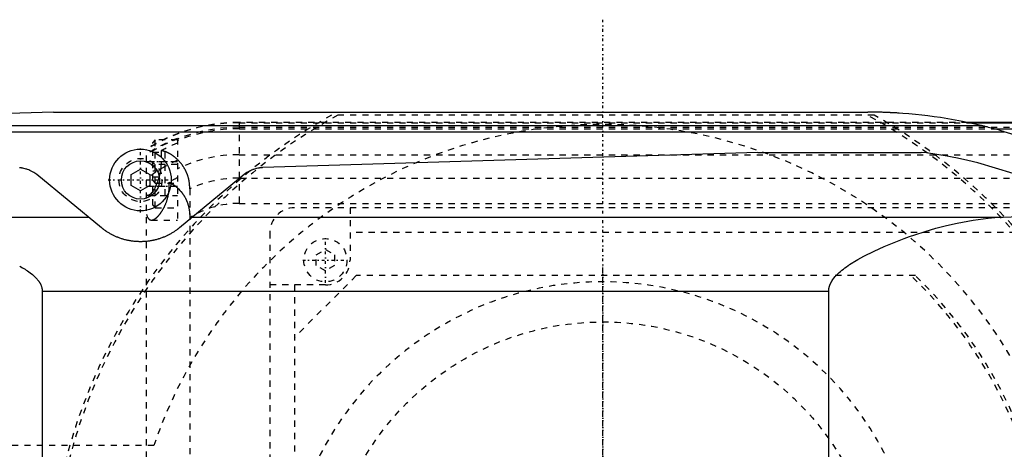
# Model space of a CAD drawing. Extents: x -1056 to 156, y -125 to 125.
# Tile 10 of 12: x -695 to -535, y 24 to 94. Entities that reach past the tile are written whole.
import ezdxf

# ---------------------------------------------------------------- set-up
doc = ezdxf.new("R2010")
doc.units = 0
doc.linetypes.add('CENTER', pattern=[1.5, 0.45, -0.5, 0.05, -0.5])
doc.linetypes.add('DASHED', pattern=[2, 1, -1])
for name, color, linetype in [('AM_0', 7, 'CONTINUOUS'), ('AM_3', 7, 'DASHED'), ('AM_7', 7, 'CENTER')]:
    doc.layers.add(name, color=color, linetype=linetype)

msp = doc.modelspace()

# ---------------------------------------------------------------- linework, layer by layer
at = {"layer": 'AM_0', "color": 7, "linetype": 'CONTINUOUS'}
for p, q in [((-689.11, 79), (-754.88, 76.83)), ((-689.11, 79), (-557, 79)), ((-754.88, 76.83), (-538.61, 76.83)), ((-120, 77.32), (-540.79, 77.32)), ((-540.6, 77.28), (-120, 77.28)), ((-775.92, 75.83), (-534.85, 75.83)), ((-536.5, 76.29), (-120, 76.29)), ((-574.82, 72.48), (-655.15, 70)), ((-574.82, 72.48), (-548.33, 72.48)), ((-681.34, 60.27), (-691.83, 68.87)), ((-676.5, 68.87), (-675, 69.73)), ((-676.5, 67.13), (-676.5, 68.87)), ((-675, 69.73), (-673.5, 68.87)), ((-673.5, 68.87), (-673.5, 67.13)), ((-658.17, 68.87), (-668.66, 60.27)), ((-675, 66.27), (-676.5, 67.13)), ((-673.5, 67.13), (-675, 66.27)), ((-535.05, 61.98), (-519.53, 62.65)), ((-742.03, 61.98), (-683.43, 61.98)), ((-666.57, 61.98), (-535.05, 61.98)), ((-690.94, 50), (-563.33, 50)), ((-690.94, 50), (-690.94, -50)), ((-563.33, -50), (-563.33, 50))]:
    msp.add_line(p, q, dxfattribs=at)
for points in [[(-538.61, 76.83, 0), (-541.63, 77.49, 0), (-545.19, 78.11, 0), (-546.21, 78.26, 0), (-547.23, 78.39, 0), (-547.74, 78.46, 0), (-548.25, 78.51, 0), (-549.28, 78.62, 0), (-550.31, 78.72, 0), (-551.33, 78.8, 0), (-551.93, 78.84, 0), (-552.11, 78.85, 0), (-552.28, 78.86, 0), (-552.36, 78.86, 0), (-552.45, 78.87, 0), (-552.62, 78.88, 0), (-552.79, 78.89, 0), (-552.96, 78.9, 0), (-553.13, 78.91, 0), (-553.31, 78.91, 0), (-553.39, 78.92, 0), (-553.48, 78.92, 0), (-553.65, 78.93, 0), (-553.82, 78.94, 0), (-553.91, 78.94, 0), (-553.99, 78.94, 0), (-554.16, 78.95, 0), (-554.34, 78.96, 0), (-554.42, 78.96, 0), (-554.51, 78.96, 0), (-554.68, 78.97, 0), (-554.85, 78.97, 0), (-555.02, 78.98, 0), (-555.2, 78.98, 0), (-555.37, 78.98, 0), (-555.45, 78.98, 0), (-555.54, 78.99, 0), (-555.71, 78.99, 0), (-555.88, 78.99, 0), (-556.05, 78.99, 0), (-556.16, 79, 0), (-556.18, 79, 0), (-556.21, 79, 0), (-556.23, 79, 0), (-556.24, 79, 0), (-556.27, 79, 0), (-556.3, 79, 0), (-556.33, 79, 0), (-556.36, 79, 0), (-556.38, 79, 0), (-556.4, 79, 0), (-556.41, 79, 0), (-556.44, 79, 0), (-556.47, 79, 0), (-556.48, 79, 0), (-556.5, 79, 0), (-556.53, 79, 0), (-556.56, 79, 0), (-556.57, 79, 0), (-556.58, 79, 0), (-556.61, 79, 0), (-556.64, 79, 0), (-556.67, 79, 0), (-556.7, 79, 0), (-556.73, 79, 0), (-556.74, 79, 0), (-556.76, 79, 0), (-556.79, 79, 0), (-556.81, 79, 0), (-556.84, 79, 0), (-556.87, 79, 0), (-556.9, 79, 0), (-556.91, 79, 0), (-556.93, 79, 0), (-556.96, 79, 0), (-556.99, 79, 0), (-557, 79, 0)], [(-534.85, 75.83, 0), (-534.95, 75.86, 0), (-535.17, 75.92, 0), (-535.38, 75.99, 0), (-535.5, 76.02, 0), (-535.61, 76.05, 0), (-535.83, 76.11, 0), (-536.06, 76.17, 0), (-536.29, 76.24, 0), (-536.51, 76.3, 0), (-536.74, 76.36, 0), (-536.85, 76.39, 0), (-536.97, 76.42, 0), (-537.19, 76.48, 0), (-537.41, 76.53, 0), (-537.62, 76.59, 0), (-537.83, 76.64, 0), (-537.94, 76.67, 0), (-537.98, 76.68, 0), (-538.01, 76.68, 0), (-538.03, 76.69, 0), (-538.04, 76.69, 0), (-538.08, 76.7, 0), (-538.11, 76.71, 0), (-538.13, 76.71, 0), (-538.15, 76.72, 0), (-538.18, 76.73, 0), (-538.21, 76.73, 0), (-538.23, 76.74, 0), (-538.25, 76.74, 0), (-538.28, 76.75, 0), (-538.31, 76.76, 0), (-538.35, 76.77, 0), (-538.38, 76.77, 0), (-538.41, 76.78, 0), (-538.42, 76.79, 0), (-538.44, 76.79, 0), (-538.47, 76.8, 0), (-538.49, 76.8, 0), (-538.52, 76.81, 0), (-538.53, 76.81, 0), (-538.54, 76.81, 0), (-538.54, 76.81, 0), (-538.54, 76.81, 0), (-538.54, 76.81, 0), (-538.55, 76.81, 0), (-538.55, 76.82, 0), (-538.55, 76.82, 0), (-538.56, 76.82, 0), (-538.56, 76.82, 0), (-538.56, 76.82, 0), (-538.57, 76.82, 0), (-538.57, 76.82, 0), (-538.57, 76.82, 0), (-538.57, 76.82, 0), (-538.58, 76.82, 0), (-538.58, 76.82, 0), (-538.58, 76.82, 0), (-538.58, 76.82, 0), (-538.58, 76.82, 0), (-538.59, 76.82, 0), (-538.59, 76.82, 0), (-538.59, 76.83, 0), (-538.59, 76.83, 0), (-538.6, 76.83, 0), (-538.6, 76.83, 0), (-538.6, 76.83, 0), (-538.6, 76.83, 0), (-538.6, 76.83, 0), (-538.6, 76.83, 0), (-538.6, 76.83, 0), (-538.61, 76.83, 0), (-538.61, 76.83, 0), (-538.61, 76.83, 0), (-538.61, 76.83, 0), (-538.61, 76.83, 0), (-538.61, 76.83, 0)], [(-519.53, 62.65, 0), (-524, 65.12, 0), (-533.41, 69.08, 0), (-539.13, 70.78, 0), (-540.78, 71.18, 0), (-542.45, 71.53, 0), (-543.28, 71.7, 0), (-544.12, 71.85, 0), (-545.8, 72.14, 0), (-547.49, 72.38, 0), (-548.33, 72.48, 0)], [(-691.83, 68.87, 0), (-692.32, 69.22, 0), (-692.95, 69.56, 0), (-693.13, 69.64, 0), (-693.32, 69.71, 0), (-693.42, 69.74, 0), (-693.52, 69.77, 0), (-693.71, 69.83, 0), (-693.91, 69.88, 0), (-694.11, 69.92, 0), (-694.22, 69.94, 0), (-694.26, 69.94, 0), (-694.29, 69.95, 0), (-694.31, 69.95, 0), (-694.32, 69.95, 0), (-694.36, 69.96, 0), (-694.39, 69.96, 0), (-694.42, 69.97, 0), (-694.46, 69.97, 0), (-694.49, 69.97, 0), (-694.51, 69.98, 0), (-694.52, 69.98, 0), (-694.56, 69.98, 0), (-694.59, 69.98, 0), (-694.61, 69.98, 0)], [(-655.15, 70, 0), (-655.16, 70, 0), (-655.16, 70, 0), (-655.17, 70, 0), (-655.17, 70, 0), (-655.17, 70, 0), (-655.18, 70, 0), (-655.18, 70, 0), (-655.19, 70, 0), (-655.19, 70, 0), (-655.2, 70, 0), (-655.2, 70, 0), (-655.2, 70, 0), (-655.21, 70, 0), (-655.21, 70, 0), (-655.23, 69.99, 0), (-655.25, 69.99, 0), (-655.26, 69.99, 0), (-655.29, 69.99, 0), (-655.32, 69.99, 0), (-655.35, 69.99, 0), (-655.38, 69.99, 0), (-655.41, 69.98, 0), (-655.43, 69.98, 0), (-655.44, 69.98, 0), (-655.47, 69.98, 0), (-655.5, 69.97, 0), (-655.53, 69.97, 0), (-655.56, 69.97, 0), (-655.59, 69.96, 0), (-655.61, 69.96, 0), (-655.62, 69.96, 0), (-655.65, 69.96, 0), (-655.68, 69.95, 0), (-655.7, 69.95, 0), (-655.71, 69.95, 0), (-655.74, 69.94, 0), (-655.77, 69.94, 0), (-655.79, 69.94, 0), (-655.8, 69.93, 0), (-655.83, 69.93, 0), (-655.86, 69.92, 0), (-655.97, 69.91, 0), (-656.15, 69.87, 0), (-656.32, 69.82, 0), (-656.5, 69.77, 0), (-656.67, 69.71, 0), (-656.76, 69.68, 0), (-656.84, 69.65, 0), (-657.01, 69.58, 0), (-657.17, 69.5, 0), (-657.73, 69.19, 0), (-658.17, 68.87, 0)], [(-563.33, 50, 0), (-563.33, 50.02, 0), (-563.33, 50.07, 0), (-563.33, 50.12, 0), (-563.33, 50.15, 0), (-563.33, 50.17, 0), (-563.32, 50.22, 0), (-563.32, 50.27, 0), (-563.31, 50.32, 0), (-563.3, 50.37, 0), (-563.3, 50.42, 0), (-563.29, 50.45, 0), (-563.29, 50.47, 0), (-563.28, 50.52, 0), (-563.27, 50.57, 0), (-563.26, 50.62, 0), (-563.24, 50.67, 0), (-563.23, 50.72, 0), (-563.22, 50.74, 0), (-563.22, 50.77, 0), (-563.2, 50.82, 0), (-563.19, 50.87, 0), (-563.18, 50.89, 0), (-563.17, 50.91, 0), (-563.15, 50.96, 0), (-563.13, 51.01, 0), (-563.13, 51.03, 0), (-563.12, 51.06, 0), (-563.1, 51.11, 0), (-563.07, 51.15, 0), (-563.05, 51.2, 0), (-563.03, 51.25, 0), (-563.01, 51.29, 0), (-563, 51.32, 0), (-562.99, 51.34, 0), (-562.96, 51.39, 0), (-562.94, 51.43, 0), (-562.91, 51.48, 0), (-562.89, 51.52, 0), (-562.86, 51.57, 0), (-562.84, 51.59, 0), (-562.83, 51.61, 0), (-562.8, 51.66, 0), (-562.78, 51.7, 0), (-562.67, 51.85, 0), (-562.48, 52.11, 0), (-562.28, 52.35, 0), (-562.18, 52.46, 0), (-562.07, 52.57, 0), (-561.86, 52.79, 0), (-561.65, 52.99, 0), (-561.42, 53.19, 0), (-561.19, 53.38, 0), (-560.95, 53.57, 0), (-560.83, 53.67, 0), (-560.71, 53.76, 0), (-560.46, 53.94, 0), (-560.2, 54.12, 0), (-560.07, 54.21, 0), (-559.94, 54.3, 0), (-559.68, 54.47, 0), (-559.41, 54.64, 0), (-559.28, 54.72, 0), (-559.14, 54.8, 0), (-558.87, 54.97, 0), (-558.6, 55.13, 0), (-557.62, 55.66, 0), (-555.96, 56.49, 0), (-554.36, 57.22, 0), (-552.74, 57.89, 0), (-551.07, 58.52, 0), (-550.23, 58.83, 0), (-549.37, 59.12, 0), (-547.66, 59.67, 0), (-545.93, 60.17, 0), (-544.2, 60.62, 0), (-542.47, 61.02, 0), (-540.77, 61.35, 0), (-539.92, 61.49, 0), (-539.09, 61.62, 0), (-537.44, 61.82, 0), (-535.83, 61.95, 0), (-535.05, 61.98, 0)], [(-668.66, 60.27, 0), (-668.7, 60.24, 0), (-668.77, 60.18, 0), (-668.85, 60.12, 0), (-668.89, 60.09, 0), (-668.93, 60.06, 0), (-669.01, 59.99, 0), (-669.09, 59.93, 0), (-669.18, 59.87, 0), (-669.27, 59.8, 0), (-669.37, 59.74, 0), (-669.41, 59.71, 0), (-669.46, 59.67, 0), (-669.56, 59.61, 0), (-669.66, 59.55, 0), (-669.76, 59.48, 0), (-669.86, 59.42, 0), (-669.97, 59.36, 0), (-670.02, 59.33, 0), (-670.07, 59.3, 0), (-670.18, 59.24, 0), (-670.29, 59.18, 0), (-670.34, 59.15, 0), (-670.4, 59.12, 0), (-670.51, 59.07, 0), (-670.61, 59.01, 0), (-670.67, 58.99, 0), (-670.72, 58.96, 0), (-670.83, 58.91, 0), (-670.95, 58.86, 0), (-671.06, 58.81, 0), (-671.18, 58.76, 0), (-671.3, 58.71, 0), (-671.36, 58.69, 0), (-671.42, 58.66, 0), (-671.54, 58.62, 0), (-671.67, 58.57, 0), (-671.79, 58.53, 0), (-671.92, 58.49, 0), (-672.05, 58.44, 0), (-672.12, 58.42, 0), (-672.19, 58.4, 0), (-672.32, 58.37, 0), (-672.45, 58.33, 0), (-672.59, 58.3, 0), (-672.72, 58.26, 0), (-672.86, 58.23, 0), (-672.93, 58.22, 0), (-673, 58.2, 0), (-673.14, 58.18, 0), (-673.28, 58.15, 0), (-673.41, 58.13, 0), (-673.55, 58.11, 0), (-673.69, 58.09, 0), (-673.76, 58.08, 0), (-673.83, 58.07, 0), (-673.97, 58.05, 0), (-674.11, 58.04, 0), (-674.25, 58.03, 0), (-674.39, 58.02, 0), (-674.53, 58.01, 0), (-674.59, 58.01, 0), (-674.66, 58.01, 0), (-674.8, 58, 0), (-674.93, 58, 0), (-675, 58, 0), (-675.07, 58, 0), (-675.2, 58, 0), (-675.34, 58.01, 0), (-675.41, 58.01, 0), (-675.47, 58.01, 0), (-675.61, 58.02, 0), (-675.75, 58.03, 0), (-675.89, 58.04, 0), (-676.03, 58.05, 0), (-676.17, 58.07, 0), (-676.24, 58.08, 0), (-676.31, 58.09, 0), (-676.45, 58.11, 0), (-676.59, 58.13, 0), (-676.72, 58.15, 0), (-676.86, 58.18, 0), (-677, 58.2, 0), (-677.07, 58.22, 0), (-677.14, 58.23, 0), (-677.28, 58.26, 0), (-677.41, 58.3, 0), (-677.55, 58.33, 0), (-677.68, 58.37, 0), (-677.81, 58.4, 0), (-677.88, 58.42, 0), (-677.95, 58.44, 0), (-678.08, 58.49, 0), (-678.21, 58.53, 0), (-678.33, 58.57, 0), (-678.46, 58.62, 0), (-678.58, 58.66, 0), (-678.64, 58.69, 0), (-678.7, 58.71, 0), (-678.82, 58.76, 0), (-678.94, 58.81, 0), (-679.05, 58.86, 0), (-679.17, 58.91, 0), (-679.28, 58.96, 0), (-679.33, 58.99, 0), (-679.39, 59.01, 0), (-679.49, 59.07, 0), (-679.6, 59.12, 0), (-679.66, 59.15, 0), (-679.71, 59.18, 0), (-679.82, 59.24, 0), (-679.93, 59.3, 0), (-679.98, 59.33, 0), (-680.03, 59.36, 0), (-680.14, 59.42, 0), (-680.24, 59.48, 0), (-680.34, 59.55, 0), (-680.44, 59.61, 0), (-680.54, 59.67, 0), (-680.59, 59.71, 0), (-680.63, 59.74, 0), (-680.73, 59.8, 0), (-680.82, 59.87, 0), (-680.91, 59.93, 0), (-680.99, 59.99, 0), (-681.07, 60.06, 0), (-681.11, 60.09, 0), (-681.15, 60.12, 0), (-681.23, 60.18, 0), (-681.3, 60.24, 0), (-681.34, 60.27, 0)], [(-694.6, 54.03, 0), (-694.16, 53.79, 0), (-693.73, 53.53, 0), (-693.52, 53.39, 0), (-693.31, 53.26, 0), (-692.91, 52.97, 0), (-692.53, 52.67, 0), (-692.32, 52.49, 0), (-692.26, 52.44, 0), (-692.2, 52.38, 0), (-692.17, 52.36, 0), (-692.14, 52.33, 0), (-692.08, 52.27, 0), (-692.03, 52.21, 0), (-691.97, 52.15, 0), (-691.91, 52.09, 0), (-691.86, 52.03, 0), (-691.83, 52, 0), (-691.8, 51.97, 0), (-691.74, 51.91, 0), (-691.69, 51.84, 0), (-691.64, 51.78, 0), (-691.58, 51.71, 0), (-691.53, 51.64, 0), (-691.51, 51.61, 0), (-691.48, 51.57, 0), (-691.44, 51.5, 0), (-691.39, 51.43, 0), (-691.37, 51.4, 0), (-691.35, 51.36, 0), (-691.3, 51.29, 0), (-691.26, 51.21, 0), (-691.24, 51.18, 0), (-691.22, 51.14, 0), (-691.19, 51.06, 0), (-691.15, 50.99, 0), (-691.12, 50.91, 0), (-691.09, 50.83, 0), (-691.06, 50.76, 0), (-691.05, 50.72, 0), (-691.04, 50.68, 0), (-691.02, 50.6, 0), (-691, 50.52, 0), (-690.98, 50.44, 0), (-690.96, 50.36, 0), (-690.95, 50.28, 0), (-690.95, 50.24, 0), (-690.94, 50.2, 0), (-690.94, 50.12, 0), (-690.94, 50.04, 0), (-690.94, 50, 0)]]:
    msp.add_polyline3d(points, dxfattribs=at)
for radius in [5, 3.1]:
    msp.add_circle((-675, 68), radius, dxfattribs=at)
msp.add_arc((-557, 0), 79, 18.4257, 73.7139, dxfattribs=at)
at = {"layer": 'AM_3', "color": 6, "linetype": 'DASHED'}
for p, q in [((-555.98, 78.5), (-644.02, 78.5)), ((-540.79, 77.32), (-659, 77.32)), ((-659, 77.32), (-659, 64.2)), ((-659, 77.28), (-540.6, 77.28)), ((-659, 76.54), (75, 76.54)), ((-659, 76.29), (-536.5, 76.29)), ((-672.6, 74.5), (-673, 74.1)), ((-673, 63.9), (-673, 74.1)), ((-669, 74.5), (-672.6, 74.5)), ((-672.6, 63.5), (-672.6, 74.5)), ((-669, 74.75), (-669, 61.5)), ((-674, -73.02), (-674, 73.02)), ((-673, 72.5), (-671, 72.5)), ((-671.65, 72.74), (-671.65, 71)), ((-671, 69.5), (-671, 72.5)), ((-659, 72.1), (75, 72.1)), ((-674, 71), (-669, 71)), ((-672.6, 70.5), (-673, 70.1)), ((-669, 70.5), (-672.6, 70.5)), ((-673, 69.5), (-671, 69.5)), ((-673, 68.5), (-671, 68.5)), ((-673, 67.9), (-672.6, 67.5)), ((-672.6, 67.5), (-669, 67.5)), ((-671, 65.5), (-671, 68.5)), ((-670.34, 67), (-670.34, 67.64)), ((-659, 68.3), (-517.3, 68.3)), ((-674, 67), (-669, 67)), ((-673.8, 65.5), (-669, 65.5)), ((-667, 66.56), (-667, -66.56)), ((-659, 64.2), (75, 64.2)), ((-673, 63.9), (-672.6, 63.5)), ((-672.6, 63.5), (-669, 63.5)), ((-520, 63.5), (-650, 63.5)), ((-641, 63.5), (-641, 55)), ((-673.23, 61.5), (-669, 61.5)), ((-654, 59.5), (-654, -59.5)), ((-529, 59.5), (-641, 59.5)), ((-646.5, 55.87), (-645, 56.73)), ((-645, 56.73), (-643.5, 55.87)), ((-646.5, 54.13), (-646.5, 55.87)), ((-643.5, 55.87), (-643.5, 54.13)), ((-645, 53.27), (-646.5, 54.13)), ((-643.5, 54.13), (-645, 53.27)), ((-640, 52.5), (-650, 42.5)), ((-549.28, 52.5), (-640, 52.5)), ((-645, 51), (-654, 51)), ((-650, 51), (-650, -51)), ((-672.83, 25), (-700, 25))]:
    msp.add_line(p, q, dxfattribs=at)
for points in [[(-667, 66.56, 0), (-667, 66.61, 0), (-667, 66.7, 0), (-667, 66.8, 0), (-667.01, 66.84, 0), (-667.01, 66.89, 0), (-667.01, 66.98, 0), (-667.02, 67.08, 0), (-667.02, 67.17, 0), (-667.03, 67.26, 0), (-667.04, 67.35, 0), (-667.05, 67.4, 0), (-667.05, 67.45, 0), (-667.06, 67.54, 0), (-667.08, 67.63, 0), (-667.09, 67.72, 0), (-667.11, 67.82, 0), (-667.12, 67.91, 0), (-667.13, 67.95, 0), (-667.14, 68, 0), (-667.16, 68.09, 0), (-667.18, 68.18, 0), (-667.19, 68.23, 0), (-667.2, 68.27, 0), (-667.23, 68.36, 0), (-667.25, 68.45, 0), (-667.27, 68.49, 0), (-667.28, 68.53, 0), (-667.3, 68.62, 0), (-667.33, 68.71, 0), (-667.36, 68.79, 0), (-667.39, 68.88, 0), (-667.42, 68.96, 0), (-667.44, 69, 0), (-667.46, 69.04, 0), (-667.49, 69.13, 0), (-667.52, 69.21, 0), (-667.56, 69.29, 0), (-667.6, 69.37, 0), (-667.63, 69.45, 0), (-667.65, 69.49, 0), (-667.67, 69.53, 0), (-667.71, 69.6, 0), (-667.75, 69.68, 0), (-667.79, 69.76, 0), (-667.83, 69.83, 0), (-667.88, 69.91, 0), (-667.9, 69.94, 0), (-667.92, 69.98, 0), (-667.96, 70.05, 0), (-668.01, 70.12, 0), (-668.06, 70.19, 0), (-668.1, 70.26, 0), (-668.15, 70.33, 0), (-668.17, 70.37, 0), (-668.2, 70.4, 0), (-668.25, 70.47, 0), (-668.29, 70.53, 0), (-668.34, 70.6, 0), (-668.39, 70.66, 0), (-668.44, 70.72, 0), (-668.47, 70.75, 0), (-668.49, 70.78, 0), (-668.54, 70.84, 0), (-668.6, 70.9, 0), (-668.62, 70.93, 0), (-668.65, 70.96, 0), (-668.7, 71.02, 0), (-668.75, 71.08, 0), (-668.78, 71.1, 0), (-668.81, 71.13, 0), (-668.86, 71.19, 0), (-668.91, 71.24, 0), (-668.97, 71.29, 0), (-669.02, 71.34, 0), (-669.07, 71.4, 0), (-669.1, 71.42, 0), (-669.13, 71.45, 0), (-669.18, 71.5, 0), (-669.24, 71.54, 0), (-669.29, 71.59, 0), (-669.35, 71.64, 0), (-669.41, 71.68, 0), (-669.43, 71.71, 0), (-669.46, 71.73, 0), (-669.52, 71.77, 0), (-669.58, 71.82, 0), (-669.63, 71.86, 0), (-669.69, 71.9, 0), (-669.75, 71.94, 0), (-669.78, 71.96, 0), (-669.81, 71.98, 0), (-669.86, 72.02, 0), (-669.92, 72.06, 0), (-669.98, 72.1, 0), (-670.04, 72.13, 0), (-670.1, 72.17, 0), (-670.13, 72.18, 0), (-670.15, 72.2, 0), (-670.21, 72.24, 0), (-670.27, 72.27, 0), (-670.33, 72.3, 0), (-670.39, 72.33, 0), (-670.45, 72.36, 0), (-670.48, 72.37, 0), (-670.51, 72.39, 0), (-670.56, 72.42, 0), (-670.62, 72.44, 0), (-670.65, 72.46, 0), (-670.68, 72.47, 0), (-670.74, 72.49, 0), (-670.8, 72.52, 0), (-670.83, 72.53, 0), (-670.85, 72.54, 0), (-670.91, 72.56, 0), (-670.97, 72.58, 0), (-671.02, 72.6, 0), (-671.08, 72.62, 0), (-671.14, 72.63, 0), (-671.16, 72.64, 0), (-671.19, 72.65, 0), (-671.25, 72.66, 0), (-671.3, 72.68, 0), (-671.49, 72.72, 0), (-671.65, 72.74, 0)], [(-671.65, 71, 0), (-671.65, 70.96, 0), (-671.65, 70.87, 0), (-671.65, 70.78, 0), (-671.65, 70.73, 0), (-671.65, 70.69, 0), (-671.66, 70.6, 0), (-671.66, 70.51, 0), (-671.67, 70.42, 0), (-671.67, 70.33, 0), (-671.68, 70.24, 0), (-671.68, 70.19, 0), (-671.69, 70.15, 0), (-671.7, 70.06, 0), (-671.7, 69.97, 0), (-671.72, 69.88, 0), (-671.73, 69.79, 0), (-671.74, 69.7, 0), (-671.74, 69.65, 0), (-671.75, 69.61, 0), (-671.76, 69.52, 0), (-671.78, 69.43, 0), (-671.79, 69.39, 0)], [(-671.79, 69.39, 0), (-671.79, 69.35, 0), (-671.8, 69.29, 0), (-671.81, 69.23, 0), (-671.82, 69.19, 0), (-671.83, 69.16, 0), (-671.84, 69.1, 0), (-671.85, 69.04, 0), (-671.87, 68.97, 0), (-671.88, 68.91, 0), (-671.89, 68.85, 0), (-671.9, 68.82, 0), (-671.91, 68.79, 0), (-671.92, 68.73, 0), (-671.94, 68.67, 0), (-671.95, 68.61, 0), (-671.97, 68.55, 0), (-671.98, 68.49, 0), (-671.99, 68.46, 0), (-672, 68.43, 0), (-672.02, 68.37, 0), (-672.03, 68.31, 0), (-672.04, 68.28, 0), (-672.05, 68.25, 0), (-672.07, 68.2, 0), (-672.08, 68.14, 0), (-672.09, 68.11, 0), (-672.1, 68.08, 0), (-672.12, 68.03, 0), (-672.14, 67.97, 0), (-672.16, 67.92, 0), (-672.18, 67.87, 0), (-672.19, 67.81, 0), (-672.2, 67.79, 0), (-672.21, 67.76, 0), (-672.23, 67.71, 0), (-672.25, 67.66, 0), (-672.32, 67.48, 0), (-672.44, 67.2, 0), (-672.56, 66.94, 0), (-672.68, 66.7, 0), (-672.75, 66.58, 0), (-672.81, 66.47, 0), (-672.94, 66.26, 0), (-673.07, 66.07, 0), (-673.2, 65.91, 0), (-673.32, 65.78, 0), (-673.39, 65.71, 0), (-673.41, 65.69, 0), (-673.43, 65.67, 0), (-673.44, 65.67, 0), (-673.45, 65.66, 0), (-673.47, 65.64, 0), (-673.49, 65.63, 0), (-673.5, 65.62, 0), (-673.51, 65.61, 0), (-673.53, 65.6, 0), (-673.55, 65.59, 0), (-673.55, 65.58, 0), (-673.56, 65.58, 0), (-673.58, 65.57, 0), (-673.6, 65.56, 0), (-673.62, 65.55, 0), (-673.63, 65.54, 0), (-673.65, 65.53, 0), (-673.66, 65.53, 0), (-673.67, 65.53, 0), (-673.68, 65.52, 0), (-673.7, 65.52, 0), (-673.75, 65.5, 0), (-673.8, 65.5, 0)], [(-670.34, 67.64, 0), (-670.2, 67.57, 0), (-669.92, 67.42, 0), (-669.64, 67.24, 0), (-669.5, 67.14, 0), (-669.36, 67.04, 0), (-669.1, 66.82, 0), (-668.84, 66.59, 0), (-668.59, 66.32, 0), (-668.45, 66.16, 0), (-668.41, 66.11, 0), (-668.37, 66.07, 0), (-668.35, 66.04, 0), (-668.33, 66.02, 0), (-668.29, 65.97, 0), (-668.25, 65.92, 0), (-668.21, 65.87, 0), (-668.17, 65.81, 0), (-668.14, 65.76, 0), (-668.12, 65.73, 0), (-668.1, 65.71, 0), (-668.06, 65.65, 0), (-668.03, 65.6, 0), (-668.01, 65.57, 0), (-667.99, 65.54, 0), (-667.96, 65.49, 0), (-667.92, 65.43, 0), (-667.9, 65.4, 0), (-667.89, 65.38, 0), (-667.85, 65.32, 0), (-667.82, 65.26, 0), (-667.79, 65.2, 0), (-667.75, 65.14, 0), (-667.72, 65.08, 0), (-667.71, 65.05, 0), (-667.69, 65.02, 0), (-667.66, 64.96, 0), (-667.63, 64.9, 0), (-667.6, 64.83, 0), (-667.57, 64.77, 0), (-667.54, 64.71, 0), (-667.53, 64.68, 0), (-667.52, 64.64, 0), (-667.49, 64.58, 0), (-667.46, 64.52, 0), (-667.44, 64.45, 0), (-667.41, 64.39, 0), (-667.39, 64.32, 0), (-667.38, 64.29, 0), (-667.37, 64.25, 0), (-667.34, 64.19, 0), (-667.32, 64.12, 0), (-667.3, 64.05, 0), (-667.28, 63.98, 0), (-667.26, 63.92, 0), (-667.25, 63.88, 0), (-667.24, 63.85, 0), (-667.22, 63.78, 0), (-667.2, 63.71, 0), (-667.19, 63.64, 0), (-667.17, 63.57, 0), (-667.16, 63.5, 0), (-667.15, 63.46, 0), (-667.14, 63.43, 0), (-667.13, 63.36, 0), (-667.11, 63.28, 0), (-667.11, 63.25, 0), (-667.1, 63.21, 0), (-667.09, 63.14, 0), (-667.08, 63.07, 0), (-667.07, 63.03, 0), (-667.07, 62.99, 0), (-667.06, 62.92, 0), (-667.05, 62.85, 0), (-667.04, 62.77, 0), (-667.04, 62.7, 0), (-667.03, 62.63, 0), (-667.03, 62.59, 0), (-667.02, 62.55, 0), (-667.02, 62.48, 0), (-667.01, 62.41, 0), (-667, 62.15, 0), (-667, 61.92, 0)], [(-673.8, 65.5, 0), (-673.84, 65.5, 0), (-673.9, 65.52, 0), (-673.97, 65.56, 0), (-674, 65.59, 0)], [(-673.23, 61.5, 0), (-673.22, 61.5, 0), (-673.19, 61.5, 0), (-673.16, 61.5, 0), (-673.15, 61.5, 0), (-673.14, 61.51, 0), (-673.11, 61.51, 0), (-673.08, 61.52, 0), (-673.05, 61.52, 0), (-673.02, 61.53, 0), (-672.99, 61.54, 0), (-672.98, 61.54, 0), (-672.96, 61.55, 0), (-672.93, 61.56, 0), (-672.9, 61.57, 0), (-672.87, 61.59, 0), (-672.84, 61.6, 0), (-672.81, 61.62, 0), (-672.79, 61.63, 0), (-672.78, 61.63, 0), (-672.74, 61.65, 0), (-672.71, 61.67, 0), (-672.69, 61.68, 0), (-672.68, 61.69, 0), (-672.64, 61.71, 0), (-672.61, 61.74, 0), (-672.59, 61.75, 0), (-672.58, 61.76, 0), (-672.54, 61.78, 0), (-672.51, 61.81, 0), (-672.48, 61.84, 0), (-672.44, 61.86, 0), (-672.41, 61.89, 0), (-672.39, 61.91, 0), (-672.37, 61.92, 0), (-672.34, 61.96, 0), (-672.3, 61.99, 0), (-672.27, 62.02, 0), (-672.23, 62.05, 0), (-672.2, 62.09, 0), (-672.18, 62.11, 0), (-672.16, 62.13, 0), (-672.13, 62.16, 0), (-672.09, 62.2, 0), (-672.05, 62.24, 0), (-672.02, 62.28, 0), (-671.98, 62.32, 0), (-671.97, 62.34, 0), (-671.95, 62.36, 0), (-671.91, 62.41, 0), (-671.88, 62.45, 0), (-671.84, 62.49, 0), (-671.81, 62.54, 0), (-671.77, 62.59, 0), (-671.76, 62.61, 0), (-671.74, 62.63, 0), (-671.7, 62.68, 0), (-671.67, 62.73, 0), (-671.64, 62.78, 0), (-671.6, 62.83, 0), (-671.57, 62.88, 0), (-671.55, 62.9, 0), (-671.53, 62.93, 0), (-671.5, 62.98, 0), (-671.47, 63.03, 0), (-671.45, 63.06, 0), (-671.44, 63.09, 0), (-671.4, 63.14, 0), (-671.37, 63.19, 0), (-671.36, 63.22, 0), (-671.34, 63.25, 0), (-671.31, 63.3, 0), (-671.28, 63.36, 0), (-671.24, 63.42, 0), (-671.21, 63.48, 0), (-671.18, 63.54, 0), (-671.17, 63.57, 0), (-671.15, 63.6, 0), (-671.12, 63.66, 0), (-671.09, 63.72, 0), (-671.06, 63.79, 0), (-671.03, 63.85, 0), (-671, 63.92, 0), (-670.98, 63.95, 0), (-670.97, 63.99, 0), (-670.94, 64.05, 0), (-670.91, 64.12, 0), (-670.88, 64.19, 0), (-670.86, 64.26, 0), (-670.83, 64.33, 0), (-670.82, 64.37, 0), (-670.8, 64.41, 0), (-670.78, 64.48, 0), (-670.75, 64.55, 0), (-670.73, 64.63, 0), (-670.7, 64.7, 0), (-670.68, 64.78, 0), (-670.67, 64.81, 0), (-670.65, 64.85, 0), (-670.63, 64.93, 0), (-670.61, 65.01, 0), (-670.59, 65.08, 0), (-670.57, 65.16, 0), (-670.55, 65.24, 0), (-670.54, 65.28, 0), (-670.53, 65.32, 0), (-670.51, 65.4, 0), (-670.49, 65.48, 0), (-670.49, 65.52, 0), (-670.48, 65.56, 0), (-670.46, 65.64, 0), (-670.45, 65.72, 0), (-670.44, 65.77, 0), (-670.43, 65.81, 0), (-670.42, 65.89, 0), (-670.41, 65.97, 0), (-670.4, 66.05, 0), (-670.39, 66.13, 0), (-670.38, 66.22, 0), (-670.37, 66.26, 0), (-670.37, 66.3, 0), (-670.36, 66.38, 0), (-670.36, 66.47, 0), (-670.35, 66.55, 0), (-670.35, 66.63, 0), (-670.34, 66.71, 0), (-670.34, 66.75, 0), (-670.34, 66.8, 0), (-670.34, 66.88, 0), (-670.34, 66.96, 0), (-670.34, 67, 0)], [(-674, 62.39, 0), (-673.99, 62.34, 0), (-673.96, 62.25, 0), (-673.93, 62.16, 0), (-673.91, 62.12, 0), (-673.9, 62.08, 0), (-673.86, 62, 0), (-673.83, 61.93, 0), (-673.79, 61.86, 0), (-673.75, 61.8, 0), (-673.71, 61.74, 0), (-673.69, 61.72, 0), (-673.66, 61.69, 0), (-673.62, 61.65, 0), (-673.57, 61.61, 0), (-673.52, 61.58, 0), (-673.47, 61.55, 0), (-673.42, 61.53, 0), (-673.39, 61.52, 0), (-673.37, 61.52, 0), (-673.31, 61.51, 0), (-673.26, 61.5, 0), (-673.23, 61.5, 0)]]:
    msp.add_polyline3d(points, dxfattribs=at)
for centre, radius in [((-675, 68), 3.5), ((-645, 55), 3.5), ((-600, 0), 45), ((-600, 0), 45)]:
    msp.add_circle(centre, radius, dxfattribs=at)
for centre, radius, start, end in [((-600, 0), 90, 119.2821, 240.7179), ((-600, 0), 89.5, 118.7061, 241.2939), ((-600, 0), 89.5, 298.7061, 61.2939), ((-600, 0), 90, 299.2821, 60.7179), ((-659, 49), 28.32, 90, 121.9826), ((-659, 49), 28.28, 90, 122.0355), ((-600, 0), 77, 198.9459, 161.0541), ((-659, 49), 27.54, 90, 122.9962), ((-659, 49), 27.29, 90, 111.4922), ((-659, 49), 27.62, 111.2241, 122.8898), ((-659, 49), 26.9, 111.824, 118.0496), ((-659, 49), 23.1, 90, 115.6559), ((-659, 49), 24.36, 114.2363, 128.0065), ((-659, 49), 21.81, 117.2848, 121.3127), ((-659, 49), 19.3, 90, 114.4883), ((-659, 49), 15.2, 90, 121.7569), ((-650, 59.5), 4, 90, 180), ((-645, 55), 4, 270, 0), ((-600, 0), 51.5, 193.8624, 166.1376), ((-600, 0), 72.5, 313.6028, 46.3972), ((-600, 0), 73, 314.0133, 45.9867)]:
    msp.add_arc(centre, radius, start, end, dxfattribs=at)
at = {"layer": 'AM_7', "color": 4, "linetype": 'CENTER'}
for p, q in [((-600, -93.97), (-600, 93.97)), ((-675, 62.75), (-675, 73.25)), ((-673.2, 71), (-668.8, 71)), ((-680.25, 68), (-669.75, 68)), ((-673.2, 67), (-668.8, 67)), ((-645, 51.32), (-645, 58.67)), ((-648.67, 55), (-641.33, 55)), ((-600, -54.08), (-600, 54.07))]:
    msp.add_line(p, q, dxfattribs=at)

doc.saveas('drawing.dxf')
